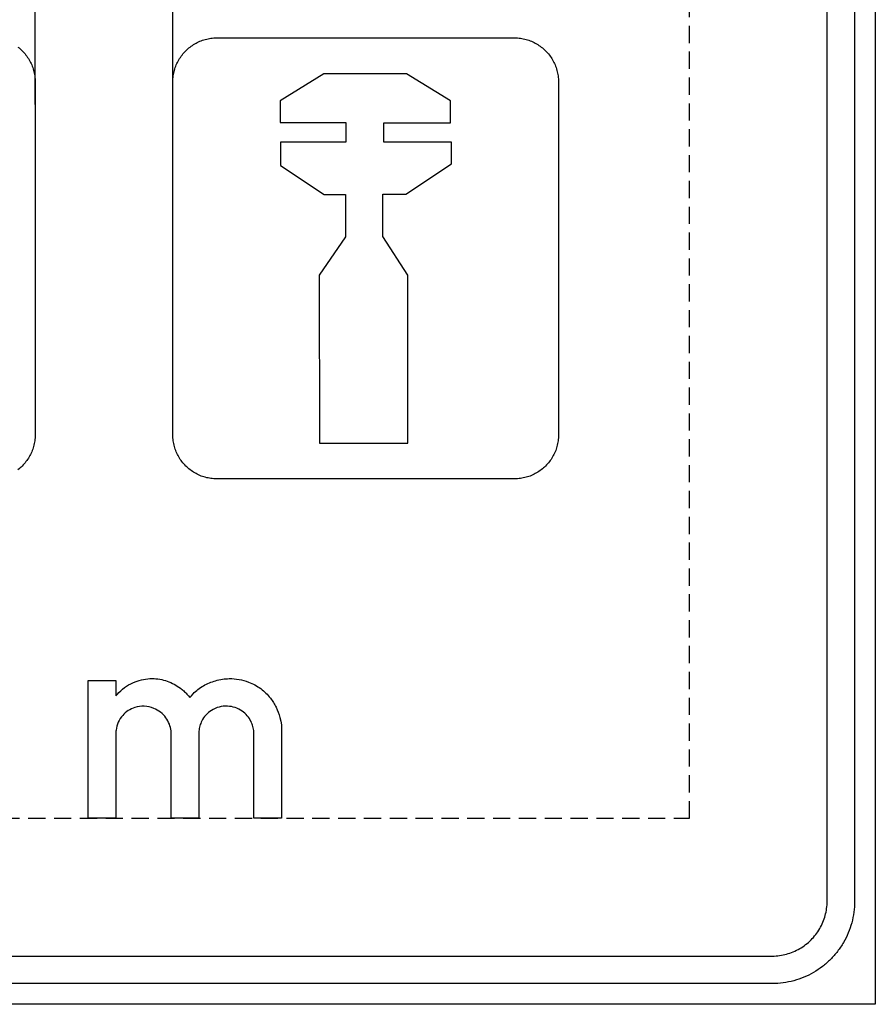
# Model space of a CAD drawing. Header units: millimetres. Extents: x -141 to 3170, y 1107 to 3747.
# Tile 2 of 10: x 1927 to 3170, y 1107 to 2536. Entities that reach past the tile are written whole.
import ezdxf

# ---------------------------------------------------------------- set-up
doc = ezdxf.new("R2010")
doc.units = ezdxf.units.MM
doc.header["$LTSCALE"] = 5
doc.linetypes.add('ČÁRKOVANÁX2', pattern=[1.5, 1, -0.5])
doc.layers.add('Kóty', color=2, linetype='Continuous')
doc.layers.add('Značka', color=7, linetype='Continuous')
doc.styles.get("Standard").update_dxf_attribs({"font": 'romand.shx', "height": 50})
doc.dimstyles.get("Standard").update_dxf_attribs({"dimtxt": 50, "dimasz": 60, "dimexe": 0.18, "dimexo": 0.0625, "dimgap": 25, "dimtad": 1, "dimdec": 0, "dimzin": 0, "dimdsep": 46, "dimtxsty": 'Standard', "dimcen": 0.09, "dimadec": 0, "dimazin": 0, "dimtfac": 1, "dimtdec": 0, "dimtofl": 0, "dimtmove": 0, "dimatfit": 3, "dimfxl": 1, "dimtolj": 1, "dimtzin": 0, "dimarcsym": 0})

# ---------------------------------------------------------------- blocks, each defined once
blk = doc.blocks.new('*D2')
at = {"layer": 'Defpoints', "color": 0, "transparency": 16777216}
for p in [(2149.7, 3622.2), (2149.7, 2426.3), (1949.7, 2412.9)]:
    blk.add_point(p, dxfattribs=at)
at = {"layer": 'Kóty', "color": 0, "lineweight": -2, "transparency": 16777216}
for p, q in [((1949.7, 2413), (1949.7, 3622.4)), ((2009.7, 3622.2), (2089.7, 3622.2)), ((2149.7, 2426.4), (2149.7, 3622.4))]:
    blk.add_line(p, q, dxfattribs=at)
at = {"layer": 'Kóty', "color": 0, "transparency": 16777216}
for points in [[(2009.7, 3632.2), (2009.7, 3612.2), (1949.7, 3622.2)], [(2089.7, 3632.2), (2089.7, 3612.2), (2149.7, 3622.2)]]:
    blk.add_solid(points, dxfattribs=at)
at = {"layer": 'Kóty', "color": 0, "transparency": 16777216, "insert": (2049.7, 3672.2), "char_height": 50, "attachment_point": 5}
blk.add_mtext('\\A1;5 E', dxfattribs=at)

msp = doc.modelspace()

# ---------------------------------------------------------------- linework, layer by layer
at = {"layer": 'Značka', "color": 5}
msp.add_lwpolyline([(169.7, 1107.2), (169.7, 3472.2), (3169.7, 3472.2), (3169.7, 1107.2), (169.7, 1107.2)], dxfattribs=at)
for points in [[(319.7, 1177.2), (3019.7, 1177.2), (3020, 1177.2), (3020.3, 1177.2, 0.032178), (3030.7, 1177.9, 0.035444), (3040.8, 1180, 0.036267), (3050.6, 1183.4, 0.034422), (3059.9, 1188, 0.033731), (3068.5, 1193.8, 0.034071), (3076.3, 1200.6, 0.034205), (3083.1, 1208.4, 0.034223), (3088.9, 1217, 0.034048), (3093.5, 1226.3, 0.033416), (3096.9, 1236.1, 0.034152), (3099, 1246.2, 0.036741), (3099.7, 1256.6), (3099.7, 1256.9), (3099.7, 1257.2), (3099.7, 3322.2)], [(3139.7, 3322.2), (3139.7, 1257.2), (3139.7, 1256.7), (3139.7, 1256.3, -0.032179), (3138.6, 1240.8, -0.035457), (3135.4, 1225.5, -0.036267), (3130.5, 1210.8, -0.034424), (3123.5, 1196.9, -0.033731), (3114.8, 1184, -0.034079), (3104.5, 1172.3, -0.034202), (3092.9, 1162, -0.034215), (3080, 1153.4, -0.034038), (3066.1, 1146.5, -0.033411), (3051.4, 1141.5, -0.034125), (3036.1, 1138.2, -0.036744), (3020.6, 1137.2), (3020.2, 1137.2), (3019.7, 1137.2), (319.7, 1137.2)], [(2026.8, 1377.2), (2026.8, 1577.3), (2067, 1577.3), (2067, 1555), (2069.2, 1557.5), (2071.4, 1559.8, -0.053798), (2082.3, 1568.8, -0.054634), (2095, 1575.2, -0.049771), (2107, 1578.7, -0.049908), (2119.6, 1579.9, -0.044598), (2130.7, 1579, -0.045346), (2141.5, 1576.1, -0.04153), (2151.4, 1571.7, -0.034772), (2160.6, 1565.9, -0.023434), (2165.6, 1561.9, -0.033516), (2170.1, 1557.4), (2172.3, 1554.9), (2174.3, 1552.3), (2176.7, 1555.1), (2179.1, 1557.8, -0.072055), (2194.1, 1569.5, -0.066456), (2211.8, 1576.8, -0.035525), (2221.6, 1579, -0.035841), (2231.5, 1579.8, -0.050517), (2245.8, 1578.7, -0.049652), (2259.7, 1574.7, -0.068285), (2277.2, 1565.3, -0.073297), (2291.3, 1551.4, -0.056845), (2299.7, 1538.2, -0.048836), (2305.1, 1523.6), (2306.4, 1518.2), (2307.2, 1512.8), (2307.4, 1510.3), (2307.5, 1507.9), (2307.5, 1377.2), (2267.4, 1377.2), (2267.4, 1499.8), (2267.3, 1501.3), (2267.3, 1502.8, 0.050186), (2266, 1510.3, 0.05088), (2263.3, 1517.4, 0.067722), (2257.7, 1525.9, 0.066943), (2250.1, 1532.7, 0.073527), (2240.1, 1537.8, 0.074318), (2229, 1539.8, 0.080745), (2216.8, 1538.6, 0.080673), (2205.6, 1533.6, 0.070501), (2197.5, 1527, 0.075395), (2191.7, 1518.4, 0.050766), (2189, 1511.2, 0.032979), (2187.5, 1503.5), (2187.4, 1502.5), (2187.2, 1501.4), (2187.2, 1377.2), (2147.1, 1377.2), (2147.1, 1500.6), (2147.1, 1502.3), (2147, 1503.9, 0.07376), (2144.6, 1513.9, 0.069013), (2139.6, 1523, 0.074723), (2131.8, 1531.1, 0.073776), (2122, 1536.7, 0.089059), (2108.2, 1539.8, 0.093655), (2094.3, 1537.8, 0.073311), (2084.8, 1533.4, 0.07113), (2076.9, 1526.5, 0.077015), (2070.5, 1516.5, 0.077988), (2067.3, 1505.1), (2067.1, 1503.6), (2067, 1502.1), (2067, 1377.2), (2026.8, 1377.2)]]:
    msp.add_lwpolyline(points, format="xyb", dxfattribs=at)
at = {"layer": 'Značka', "color": 6, "linetype": 'ČÁRKOVANÁX2', "ltscale": 5}
msp.add_lwpolyline([(2899.7, 3202.2), (439.7, 3202.2), (439.7, 1377.2), (2899.7, 1377.2), (2899.7, 3202.2)], dxfattribs=at)
at = {"layer": 'Značka', "color": 251}
for points in [[(2213.7, 1869.7), (2213.4, 1869.7), (2213.2, 1869.7, -0.032173), (2204.9, 1870.3, -0.035434), (2196.8, 1872, -0.03627), (2189, 1874.6, -0.034419), (2181.5, 1878.4, -0.033722), (2174.7, 1883, -0.034075), (2168.4, 1888.4, -0.034198), (2162.9, 1894.7, -0.034241), (2158.4, 1901.6, -0.034039), (2154.6, 1909, -0.033426), (2152, 1916.8, -0.034127), (2150.2, 1924.9, -0.036738), (2149.7, 1933.2), (2149.7, 1933.4), (2149.7, 1933.7), (2149.7, 2445.7), (2149.7, 2445.9), (2149.7, 2446.2, -0.032173), (2150.3, 2454.5, -0.035434), (2152, 2462.6, -0.036277), (2154.6, 2470.4, -0.034413), (2158.4, 2477.8, -0.03374), (2163, 2484.7, -0.034076), (2168.4, 2490.9, -0.034203), (2174.7, 2496.4, -0.034241), (2181.5, 2501, -0.034029), (2189, 2504.7, -0.033421), (2196.8, 2507.4, -0.034127), (2204.9, 2509.1, -0.036738), (2213.2, 2509.7), (2213.4, 2509.7), (2213.7, 2509.7), (2645.7, 2509.7), (2645.9, 2509.7), (2646.2, 2509.7, -0.032171), (2654.5, 2509.1, -0.035431), (2662.6, 2507.4, -0.036268), (2670.4, 2504.8, -0.034419), (2677.8, 2501, -0.033723), (2684.7, 2496.4, -0.034056), (2690.9, 2490.9, -0.034225), (2696.4, 2484.7, -0.034229), (2701, 2477.8, -0.034055), (2704.7, 2470.4, -0.033407), (2707.4, 2462.6, -0.034112), (2709.1, 2454.5, -0.036753), (2709.7, 2446.2), (2709.7, 2445.9), (2709.7, 2445.7), (2709.7, 1933.7), (2709.7, 1933.4), (2709.7, 1933.2, -0.032174), (2709.1, 1924.9, -0.035466), (2707.4, 1916.8, -0.036261), (2704.8, 1909, -0.034412), (2701, 1901.6, -0.033708), (2696.4, 1894.7, -0.034091), (2690.9, 1888.4, -0.034191), (2684.7, 1882.9, -0.034221), (2677.8, 1878.4, -0.034029), (2670.4, 1874.6, -0.033402), (2662.6, 1872, -0.034116), (2654.5, 1870.3, -0.036746), (2646.2, 1869.7), (2645.9, 1869.7), (2645.7, 1869.7), (2213.7, 1869.7)], [(1924.7, 2496.4, -0.034076), (1930.9, 2490.9, -0.034203), (1936.4, 2484.7, -0.034241), (1941, 2477.8, -0.034029), (1944.7, 2470.4, -0.033421), (1947.4, 2462.6, -0.034127), (1949.1, 2454.5, -0.036738), (1949.7, 2446.2), (1949.7, 2445.9), (1949.7, 2445.7), (1949.7, 1933.7), (1949.7, 1933.4), (1949.7, 1933.2, -0.032174), (1949.1, 1924.9, -0.035437), (1947.4, 1916.8, -0.036274), (1944.8, 1909, -0.034413), (1941, 1901.6, -0.033732), (1936.4, 1894.7, -0.034081), (1930.9, 1888.4, -0.03422), (1924.7, 1882.9, -0.034229)]]:
    msp.add_lwpolyline(points, format="xyb", dxfattribs=at)
msp.add_lwpolyline([(2362.5, 1921.7), (2490.9, 1921.7), (2490.9, 2165.4), (2454.6, 2221.3), (2454.6, 2283.1), (2488.1, 2283.1), (2554.1, 2326.8), (2554.1, 2358.5), (2456, 2358.5), (2456, 2386.4), (2552.8, 2386.4), (2552.8, 2418.5), (2489, 2457.7), (2369, 2457.7), (2305.3, 2418.1), (2305.3, 2386.9), (2400.7, 2386.9), (2400.7, 2358.5), (2305.8, 2358.5), (2305.8, 2324.5), (2369.5, 2282.2), (2400.2, 2282.2), (2400.2, 2221.1), (2362.1, 2165.3), (2362.5, 1921.7)], dxfattribs=at)

# ---------------------------------------------------------------- dimensions: what is measured, and where the dimension line sits
at = {"layer": 'Kóty'}
dim = msp.add_linear_dim(base=(2149.7, 3622.2), p1=(1949.7, 2412.9), p2=(2149.7, 2426.3), text='5 E', dimstyle='Standard', dxfattribs=at)
dim.commit()
dim.dimension.update_dxf_attribs({"geometry": '*D2', "text_midpoint": (2049.7, 3672.2)})

doc.saveas('drawing.dxf')
